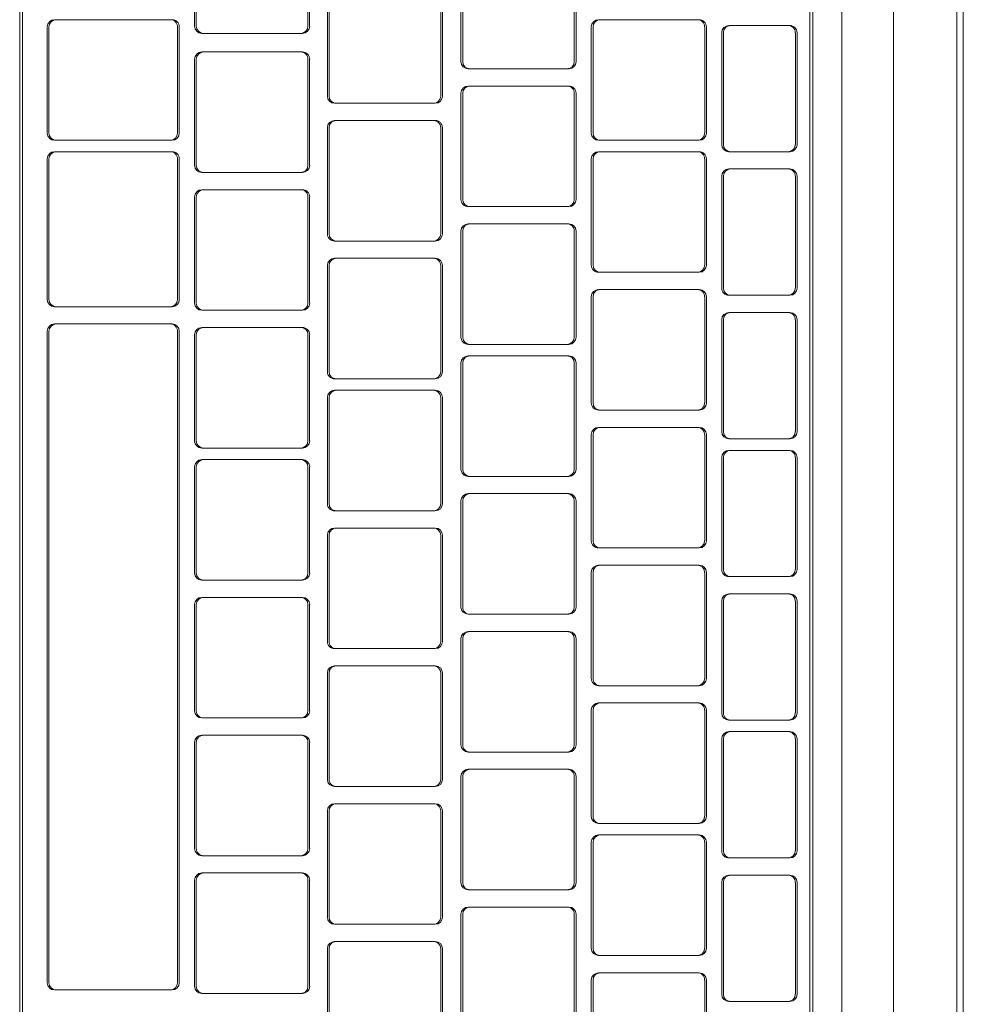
# Model space of a CAD drawing. Header units: centimetres. Extents: x -1109 to 217, y 2044 to 2913.
# Tile 30 of 36: x -279 to -266, y 2512 to 2526. Entities that reach past the tile are written whole.
import ezdxf

# ---------------------------------------------------------------- set-up
doc = ezdxf.new("R2010")
doc.units = ezdxf.units.CM
doc.layers.add('Wyposażenie elektryczne-1', color=9, linetype='Continuous', lineweight=18)

# ---------------------------------------------------------------- blocks, each defined once
blk = doc.blocks.new('Blocks_iMac_F00817EN - Unique-593891-Wytyczne elektryczne')
at = {"layer": 'Wyposażenie elektryczne-1'}
for p, q in [((14.161, -6.103), (-13.779, -6.103)), ((14.161, -6.191), (-13.779, -6.191)), ((14.161, -7.067), (-13.779, -7.067)), ((-13.779, -7.779), (14.161, -7.779)), ((14.161, -8.183), (-13.779, -8.183)), ((-13.779, -8.183), (14.161, -8.183)), ((-13.779, -8.221), (14.161, -8.221)), ((14.161, -8.221), (-13.779, -8.221)), ((-9.393, -8.399), (-7.847, -8.399)), ((-7.847, -8.423), (-9.393, -8.423)), ((-7.409, -8.399), (-5.863, -8.399)), ((-5.863, -8.423), (-7.409, -8.423)), ((-5.424, -8.399), (-3.878, -8.399)), ((-3.878, -8.423), (-5.424, -8.423)), ((-3.519, -8.399), (-1.973, -8.399)), ((-1.973, -8.423), (-3.519, -8.423)), ((-1.535, -8.399), (0.011, -8.399)), ((0.011, -8.423), (-1.535, -8.423)), ((0.37, -8.399), (1.916, -8.399)), ((1.916, -8.423), (0.37, -8.423)), ((2.354, -8.399), (3.901, -8.399)), ((3.901, -8.423), (2.354, -8.423)), ((-9.493, -8.499), (-9.493, -8.523)), ((-9.493, -9.318), (-9.493, -8.499)), ((-9.493, -8.523), (-9.493, -9.342)), ((-7.747, -8.523), (-7.747, -8.499)), ((-7.747, -8.499), (-7.747, -9.318)), ((-7.747, -9.342), (-7.747, -8.523)), ((-7.509, -8.499), (-7.509, -8.523)), ((-7.509, -9.318), (-7.509, -8.499)), ((-7.509, -8.523), (-7.509, -9.342)), ((-5.763, -8.523), (-5.763, -8.499)), ((-5.763, -8.499), (-5.763, -9.318)), ((-5.763, -9.342), (-5.763, -8.523)), ((-5.524, -8.499), (-5.524, -8.523)), ((-5.524, -9.318), (-5.524, -8.499)), ((-5.524, -8.523), (-5.524, -9.342)), ((-3.778, -8.523), (-3.778, -8.499)), ((-3.778, -8.499), (-3.778, -9.318)), ((-3.778, -9.342), (-3.778, -8.523)), ((-3.619, -8.499), (-3.619, -8.523)), ((-3.619, -9.318), (-3.619, -8.499)), ((-3.619, -8.523), (-3.619, -9.342)), ((-1.873, -8.523), (-1.873, -8.499)), ((-1.873, -8.499), (-1.873, -9.318)), ((-1.873, -9.342), (-1.873, -8.523)), ((-1.635, -8.499), (-1.635, -8.523)), ((-1.635, -9.318), (-1.635, -8.499)), ((-1.635, -8.523), (-1.635, -9.342)), ((0.111, -8.523), (0.111, -8.499)), ((0.111, -8.499), (0.111, -9.318)), ((0.111, -9.342), (0.111, -8.523)), ((0.27, -8.499), (0.27, -8.523)), ((0.27, -9.318), (0.27, -8.499)), ((0.27, -8.523), (0.27, -9.342)), ((2.016, -8.523), (2.016, -8.499)), ((2.016, -8.499), (2.016, -9.318)), ((2.016, -9.342), (2.016, -8.523)), ((2.254, -8.499), (2.254, -8.523)), ((2.254, -9.318), (2.254, -8.499)), ((2.254, -8.523), (2.254, -9.342)), ((4.001, -8.523), (4.001, -8.499)), ((4.001, -8.499), (4.001, -9.318)), ((4.001, -9.342), (4.001, -8.523)), ((-7.847, -9.418), (-9.393, -9.418)), ((-9.393, -9.441), (-7.847, -9.441)), ((-5.863, -9.418), (-7.409, -9.418)), ((-7.409, -9.441), (-5.863, -9.441)), ((-3.878, -9.418), (-5.424, -9.418)), ((-5.424, -9.441), (-3.878, -9.441)), ((-1.973, -9.418), (-3.519, -9.418)), ((-3.519, -9.441), (-1.973, -9.441)), ((0.011, -9.418), (-1.535, -9.418)), ((-1.535, -9.441), (0.011, -9.441)), ((1.916, -9.418), (0.37, -9.418)), ((0.37, -9.441), (1.916, -9.441)), ((3.901, -9.418), (2.354, -9.418)), ((2.354, -9.441), (3.901, -9.441)), ((-9.473, -9.652), (-8.006, -9.652)), ((-7.647, -9.652), (-6.18, -9.652)), ((-5.742, -9.652), (-4.275, -9.652)), ((-3.837, -9.652), (-2.37, -9.652)), ((-1.932, -9.652), (-0.465, -9.652)), ((-0.027, -9.652), (1.44, -9.652)), ((1.799, -9.652), (3.266, -9.652)), ((3.704, -9.652), (5.171, -9.652)), ((-9.573, -11.12), (-9.573, -9.752)), ((-9.573, -9.776), (-9.573, -11.144)), ((-8.006, -9.676), (-9.473, -9.676)), ((-7.906, -9.776), (-7.906, -9.752)), ((-7.906, -9.752), (-7.906, -11.12)), ((-7.906, -11.144), (-7.906, -9.776)), ((-7.747, -9.752), (-7.747, -9.776)), ((-7.747, -11.12), (-7.747, -9.752)), ((-7.747, -9.776), (-7.747, -11.144)), ((-6.18, -9.676), (-7.647, -9.676)), ((-6.08, -9.776), (-6.08, -9.752)), ((-6.08, -9.752), (-6.08, -11.12)), ((-6.08, -11.144), (-6.08, -9.776)), ((-5.842, -9.752), (-5.842, -9.776)), ((-5.842, -11.12), (-5.842, -9.752)), ((-5.842, -9.776), (-5.842, -11.144)), ((-4.275, -9.676), (-5.742, -9.676)), ((-4.175, -9.776), (-4.175, -9.752)), ((-4.175, -9.752), (-4.175, -11.12)), ((-4.175, -11.144), (-4.175, -9.776)), ((-3.937, -9.752), (-3.937, -9.776)), ((-3.937, -11.12), (-3.937, -9.752)), ((-3.937, -9.776), (-3.937, -11.144)), ((-2.37, -9.676), (-3.837, -9.676)), ((-2.27, -9.776), (-2.27, -9.752)), ((-2.27, -9.752), (-2.27, -11.12)), ((-2.27, -11.144), (-2.27, -9.776)), ((-2.032, -9.752), (-2.032, -9.776)), ((-2.032, -11.12), (-2.032, -9.752)), ((-2.032, -9.776), (-2.032, -11.144)), ((-0.465, -9.676), (-1.932, -9.676)), ((-0.365, -9.776), (-0.365, -9.752)), ((-0.365, -9.752), (-0.365, -11.12)), ((-0.365, -11.144), (-0.365, -9.776)), ((-0.127, -9.752), (-0.127, -9.776)), ((-0.127, -11.12), (-0.127, -9.752)), ((-0.127, -9.776), (-0.127, -11.144)), ((1.44, -9.676), (-0.027, -9.676)), ((1.54, -9.776), (1.54, -9.752)), ((1.54, -9.752), (1.54, -11.12)), ((1.54, -11.144), (1.54, -9.776)), ((1.699, -9.752), (1.699, -9.776)), ((1.699, -11.12), (1.699, -9.752)), ((1.699, -9.776), (1.699, -11.144)), ((3.266, -9.676), (1.799, -9.676)), ((3.366, -9.776), (3.366, -9.752)), ((3.366, -9.752), (3.366, -11.12)), ((3.366, -11.144), (3.366, -9.776)), ((3.604, -9.752), (3.604, -9.776)), ((3.604, -11.12), (3.604, -9.752)), ((3.604, -9.776), (3.604, -11.144)), ((5.171, -9.676), (3.704, -9.676)), ((-8.006, -11.219), (-9.473, -11.219)), ((-9.473, -11.243), (-8.006, -11.243)), ((-6.18, -11.219), (-7.647, -11.219)), ((-7.647, -11.243), (-6.18, -11.243)), ((-4.275, -11.219), (-5.742, -11.219)), ((-5.742, -11.243), (-4.275, -11.243)), ((-2.37, -11.219), (-3.837, -11.219)), ((-3.837, -11.243), (-2.37, -11.243)), ((-0.465, -11.219), (-1.932, -11.219)), ((-1.932, -11.243), (-0.465, -11.243)), ((1.44, -11.219), (-0.027, -11.219)), ((-0.027, -11.243), (1.44, -11.243)), ((3.266, -11.219), (1.799, -11.219)), ((1.799, -11.243), (3.266, -11.243)), ((5.171, -11.219), (3.704, -11.219)), ((3.704, -11.243), (5.171, -11.243)), ((-10.461, -11.454), (-8.994, -11.454)), ((-8.994, -11.478), (-10.461, -11.478)), ((-8.894, -11.577), (-8.894, -11.553)), ((-8.894, -11.553), (-8.894, -12.921)), ((-8.656, -11.553), (-8.656, -11.577)), ((-8.656, -12.921), (-8.656, -11.553)), ((-8.556, -11.454), (-7.089, -11.454)), ((-7.089, -11.478), (-8.556, -11.478)), ((-6.989, -11.577), (-6.989, -11.553)), ((-6.989, -11.553), (-6.989, -12.921)), ((-6.751, -11.553), (-6.751, -11.577)), ((-6.751, -12.921), (-6.751, -11.553)), ((-6.651, -11.454), (-5.184, -11.454)), ((-5.184, -11.478), (-6.651, -11.478)), ((-5.084, -11.577), (-5.084, -11.553)), ((-5.084, -11.553), (-5.084, -12.921)), ((-4.925, -11.553), (-4.925, -11.577)), ((-4.925, -12.921), (-4.925, -11.553)), ((-4.825, -11.454), (-3.358, -11.454)), ((-3.358, -11.478), (-4.825, -11.478)), ((-3.258, -11.577), (-3.258, -11.553)), ((-3.258, -11.553), (-3.258, -12.921)), ((-3.02, -11.553), (-3.02, -11.577)), ((-3.02, -12.921), (-3.02, -11.553)), ((-2.92, -11.454), (-1.453, -11.454)), ((-1.453, -11.478), (-2.92, -11.478)), ((-1.353, -11.577), (-1.353, -11.553)), ((-1.353, -11.553), (-1.353, -12.921)), ((-1.115, -11.553), (-1.115, -11.577)), ((-1.115, -12.921), (-1.115, -11.553)), ((-1.015, -11.454), (0.452, -11.454)), ((0.452, -11.478), (-1.015, -11.478)), ((0.552, -11.577), (0.552, -11.553)), ((0.552, -11.553), (0.552, -12.921)), ((0.79, -11.553), (0.79, -11.577)), ((0.79, -12.921), (0.79, -11.553)), ((0.89, -11.454), (2.357, -11.454)), ((2.357, -11.478), (0.89, -11.478)), ((2.457, -11.577), (2.457, -11.553)), ((2.457, -11.553), (2.457, -12.921)), ((2.695, -11.553), (2.695, -11.577)), ((2.695, -12.921), (2.695, -11.553)), ((2.795, -11.454), (4.262, -11.454)), ((4.262, -11.478), (2.795, -11.478)), ((-8.894, -12.945), (-8.894, -11.577)), ((-8.656, -11.577), (-8.656, -12.945)), ((-6.989, -12.945), (-6.989, -11.577)), ((-6.751, -11.577), (-6.751, -12.945)), ((-5.084, -12.945), (-5.084, -11.577)), ((-4.925, -11.577), (-4.925, -12.945)), ((-3.258, -12.945), (-3.258, -11.577)), ((-3.02, -11.577), (-3.02, -12.945)), ((-1.353, -12.945), (-1.353, -11.577)), ((-1.115, -11.577), (-1.115, -12.945)), ((0.552, -12.945), (0.552, -11.577)), ((0.79, -11.577), (0.79, -12.945)), ((2.457, -12.945), (2.457, -11.577)), ((2.695, -11.577), (2.695, -12.945)), ((-8.994, -13.02), (-10.461, -13.02)), ((-10.461, -13.044), (-8.994, -13.044)), ((-7.089, -13.02), (-8.556, -13.02)), ((-8.556, -13.044), (-7.089, -13.044)), ((-5.184, -13.02), (-6.651, -13.02)), ((-6.651, -13.044), (-5.184, -13.044)), ((-3.358, -13.02), (-4.825, -13.02)), ((-4.825, -13.044), (-3.358, -13.044)), ((-1.453, -13.02), (-2.92, -13.02)), ((-2.92, -13.044), (-1.453, -13.044)), ((0.452, -13.02), (-1.015, -13.02)), ((-1.015, -13.044), (0.452, -13.044)), ((2.357, -13.02), (0.89, -13.02)), ((0.89, -13.044), (2.357, -13.044)), ((4.262, -13.02), (2.795, -13.02)), ((2.795, -13.044), (4.262, -13.044)), ((-9.984, -13.3), (-8.517, -13.3)), ((-8.517, -13.324), (-9.984, -13.324)), ((-8.079, -13.3), (-6.612, -13.3)), ((-6.612, -13.324), (-8.079, -13.324)), ((-6.174, -13.3), (-4.707, -13.3)), ((-4.707, -13.324), (-6.174, -13.324)), ((-4.349, -13.3), (-2.882, -13.3)), ((-2.882, -13.324), (-4.349, -13.324)), ((-2.444, -13.3), (-0.977, -13.3)), ((-0.977, -13.324), (-2.444, -13.324)), ((-0.539, -13.3), (0.928, -13.3)), ((0.928, -13.324), (-0.539, -13.324)), ((1.366, -13.3), (2.833, -13.3)), ((2.833, -13.324), (1.366, -13.324)), ((3.271, -13.3), (4.738, -13.3)), ((4.738, -13.324), (3.271, -13.324)), ((-8.417, -13.423), (-8.417, -13.399)), ((-8.417, -13.399), (-8.417, -14.767)), ((-8.417, -14.791), (-8.417, -13.423)), ((-8.179, -13.399), (-8.179, -13.423)), ((-8.179, -14.767), (-8.179, -13.399)), ((-8.179, -13.423), (-8.179, -14.791)), ((-6.512, -13.423), (-6.512, -13.399)), ((-6.512, -13.399), (-6.512, -14.767)), ((-6.512, -14.791), (-6.512, -13.423)), ((-6.274, -13.399), (-6.274, -13.423)), ((-6.274, -14.767), (-6.274, -13.399)), ((-6.274, -13.423), (-6.274, -14.791)), ((-4.607, -13.423), (-4.607, -13.399)), ((-4.607, -13.399), (-4.607, -14.767)), ((-4.607, -14.791), (-4.607, -13.423)), ((-4.449, -13.399), (-4.449, -13.423)), ((-4.449, -14.767), (-4.449, -13.399)), ((-4.449, -13.423), (-4.449, -14.791)), ((-2.782, -13.423), (-2.782, -13.399)), ((-2.782, -13.399), (-2.782, -14.767)), ((-2.782, -14.791), (-2.782, -13.423)), ((-2.544, -13.399), (-2.544, -13.423)), ((-2.544, -14.767), (-2.544, -13.399)), ((-2.544, -13.423), (-2.544, -14.791)), ((-0.877, -13.423), (-0.877, -13.399)), ((-0.877, -13.399), (-0.877, -14.767)), ((-0.877, -14.791), (-0.877, -13.423)), ((-0.639, -13.399), (-0.639, -13.423)), ((-0.639, -14.767), (-0.639, -13.399)), ((-0.639, -13.423), (-0.639, -14.791)), ((1.028, -13.423), (1.028, -13.399)), ((1.028, -13.399), (1.028, -14.767)), ((1.028, -14.791), (1.028, -13.423)), ((1.266, -13.399), (1.266, -13.423)), ((1.266, -14.767), (1.266, -13.399)), ((1.266, -13.423), (1.266, -14.791)), ((2.933, -13.423), (2.933, -13.399)), ((2.933, -13.399), (2.933, -14.767)), ((2.933, -14.791), (2.933, -13.423)), ((3.171, -13.399), (3.171, -13.423)), ((3.171, -14.767), (3.171, -13.399)), ((3.171, -13.423), (3.171, -14.791)), ((-8.517, -14.866), (-9.984, -14.866)), ((-9.984, -14.89), (-8.517, -14.89)), ((-6.612, -14.866), (-8.079, -14.866)), ((-8.079, -14.89), (-6.612, -14.89)), ((-4.707, -14.866), (-6.174, -14.866)), ((-6.174, -14.89), (-4.707, -14.89)), ((-2.882, -14.866), (-4.349, -14.866)), ((-4.349, -14.89), (-2.882, -14.89)), ((-0.977, -14.866), (-2.444, -14.866)), ((-2.444, -14.89), (-0.977, -14.89)), ((0.928, -14.866), (-0.539, -14.866)), ((-0.539, -14.89), (0.928, -14.89)), ((2.833, -14.866), (1.366, -14.866)), ((1.366, -14.89), (2.833, -14.89)), ((4.738, -14.866), (3.271, -14.866)), ((3.271, -14.89), (4.738, -14.89)), ((-13.283, -15.135), (-9.484, -15.135)), ((-9.484, -15.159), (-13.283, -15.159)), ((-9.384, -15.258), (-9.384, -15.234)), ((-9.384, -15.234), (-9.384, -16.602)), ((-9.127, -15.234), (-9.127, -15.258)), ((-9.127, -16.602), (-9.127, -15.234)), ((-9.027, -15.135), (-7.56, -15.135)), ((-7.56, -15.159), (-9.027, -15.159)), ((-7.46, -15.258), (-7.46, -15.234)), ((-7.46, -15.234), (-7.46, -16.602)), ((-7.222, -15.234), (-7.222, -15.258)), ((-7.222, -16.602), (-7.222, -15.234)), ((-7.122, -15.135), (-5.655, -15.135)), ((-5.655, -15.159), (-7.122, -15.159)), ((-5.555, -15.258), (-5.555, -15.234)), ((-5.555, -15.234), (-5.555, -16.602)), ((-5.317, -15.234), (-5.317, -15.258)), ((-5.317, -16.602), (-5.317, -15.234)), ((-5.217, -15.135), (-3.75, -15.135)), ((-3.75, -15.159), (-5.217, -15.159)), ((-3.65, -15.258), (-3.65, -15.234)), ((-3.65, -15.234), (-3.65, -16.602)), ((-3.491, -15.234), (-3.491, -15.258)), ((-3.491, -16.602), (-3.491, -15.234)), ((-3.391, -15.135), (-1.924, -15.135)), ((-1.924, -15.159), (-3.391, -15.159)), ((-1.824, -15.258), (-1.824, -15.234)), ((-1.824, -15.234), (-1.824, -16.602)), ((-1.586, -15.234), (-1.586, -15.258)), ((-1.586, -16.602), (-1.586, -15.234)), ((-1.486, -15.135), (-0.019, -15.135)), ((-0.019, -15.159), (-1.486, -15.159)), ((0.081, -15.258), (0.081, -15.234)), ((0.081, -15.234), (0.081, -16.602)), ((0.319, -15.234), (0.319, -15.258)), ((0.319, -16.602), (0.319, -15.234)), ((0.419, -15.135), (1.886, -15.135)), ((1.886, -15.159), (0.419, -15.159)), ((1.986, -15.258), (1.986, -15.234)), ((1.986, -15.234), (1.986, -16.602)), ((2.224, -15.234), (2.224, -15.258)), ((2.224, -16.602), (2.224, -15.234)), ((2.324, -15.135), (3.791, -15.135)), ((3.791, -15.159), (2.324, -15.159)), ((3.891, -15.258), (3.891, -15.234)), ((3.891, -15.234), (3.891, -16.602)), ((-9.384, -16.626), (-9.384, -15.258)), ((-9.127, -15.258), (-9.127, -16.626)), ((-7.46, -16.626), (-7.46, -15.258)), ((-7.222, -15.258), (-7.222, -16.626)), ((-5.555, -16.626), (-5.555, -15.258)), ((-5.317, -15.258), (-5.317, -16.626)), ((-3.65, -16.626), (-3.65, -15.258)), ((-3.491, -15.258), (-3.491, -16.626)), ((-1.824, -16.626), (-1.824, -15.258)), ((-1.586, -15.258), (-1.586, -16.626)), ((0.081, -16.626), (0.081, -15.258)), ((0.319, -15.258), (0.319, -16.626)), ((1.986, -16.626), (1.986, -15.258)), ((2.224, -15.258), (2.224, -16.626)), ((3.891, -16.626), (3.891, -15.258)), ((-9.484, -16.701), (-13.283, -16.701)), ((-13.283, -16.725), (-9.484, -16.725)), ((-7.56, -16.701), (-9.027, -16.701)), ((-9.027, -16.725), (-7.56, -16.725)), ((-5.655, -16.701), (-7.122, -16.701)), ((-7.122, -16.725), (-5.655, -16.725)), ((-3.75, -16.701), (-5.217, -16.701)), ((-5.217, -16.725), (-3.75, -16.725)), ((-1.924, -16.701), (-3.391, -16.701)), ((-3.391, -16.725), (-1.924, -16.725)), ((-0.019, -16.701), (-1.486, -16.701)), ((-1.486, -16.725), (-0.019, -16.725)), ((1.886, -16.701), (0.419, -16.701)), ((0.419, -16.725), (1.886, -16.725)), ((3.791, -16.701), (2.324, -16.701)), ((2.324, -16.725), (3.791, -16.725)), ((-9.473, -16.937), (-8.006, -16.937)), ((-8.006, -16.96), (-9.473, -16.96)), ((-7.647, -16.937), (-5.704, -16.937)), ((-5.704, -16.96), (-7.647, -16.96)), ((-5.266, -16.937), (3.742, -16.937)), ((3.742, -16.96), (-5.266, -16.96)), ((-9.573, -17.036), (-9.573, -17.06)), ((-9.573, -18.638), (-9.573, -17.036)), ((-9.573, -17.06), (-9.573, -18.662)), ((-7.906, -17.06), (-7.906, -17.036)), ((-7.906, -17.036), (-7.906, -18.638)), ((-7.906, -18.662), (-7.906, -17.06)), ((-7.747, -17.036), (-7.747, -17.06)), ((-7.747, -18.638), (-7.747, -17.036)), ((-7.747, -17.06), (-7.747, -18.662)), ((-5.604, -17.06), (-5.604, -17.036)), ((-5.604, -17.036), (-5.604, -18.638)), ((-5.604, -18.662), (-5.604, -17.06)), ((-5.366, -17.036), (-5.366, -17.06)), ((-5.366, -18.638), (-5.366, -17.036)), ((-5.366, -17.06), (-5.366, -18.662)), ((3.842, -17.06), (3.842, -17.036)), ((3.842, -17.036), (3.842, -18.638)), ((3.842, -18.662), (3.842, -17.06)), ((-8.006, -18.738), (-9.473, -18.738)), ((-9.473, -18.762), (-8.006, -18.762)), ((-5.704, -18.738), (-7.647, -18.738)), ((-7.647, -18.762), (-5.704, -18.762)), ((3.742, -18.738), (-5.266, -18.738)), ((-5.266, -18.762), (3.742, -18.762)), ((13.661, -19.104), (-13.279, -19.104)), ((-13.279, -19.142), (13.661, -19.142))]:
    blk.add_line(p, q, dxfattribs=at)
for centre, major_axis, start_param, end_param in [((-9.393, -8.499), (0.1, 0), 1.570796, 3.141593), ((-9.393, -8.523), (0.1, 0), 1.570796, 3.141593), ((-7.847, -8.499), (0.1, 0), 0, 1.570796), ((-7.847, -8.523), (0.1, 0), 0, 1.570796), ((-7.409, -8.499), (-0.1, 0), 4.712389, 6.283185), ((-7.409, -8.523), (0.1, 0), 1.570796, 3.141593), ((-5.863, -8.499), (0.1, 0), 0, 1.570796), ((-5.863, -8.523), (0.1, 0), 0, 1.570796), ((-5.424, -8.499), (-0.1, 0), 4.712389, 6.283185), ((-5.424, -8.523), (0.1, 0), 1.570796, 3.141593), ((-3.878, -8.499), (0.1, 0), 0, 1.570796), ((-3.878, -8.523), (0.1, 0), 0, 1.570796), ((-3.519, -8.499), (-0.1, 0), 4.712389, 6.283185), ((-3.519, -8.523), (0.1, 0), 1.570796, 3.141593), ((-1.973, -8.499), (-0.1, 0), 3.141593, 4.712389), ((-1.973, -8.523), (0.1, 0), 0, 1.570796), ((-1.535, -8.499), (-0.1, 0), 4.712389, 6.283185), ((-1.535, -8.523), (-0.1, 0), 4.712389, 6.283185), ((0.011, -8.499), (0.1, 0), 0, 1.570796), ((0.011, -8.523), (0.1, 0), 0, 1.570796), ((0.37, -8.499), (-0.1, 0), 4.712389, 6.283185), ((0.37, -8.523), (0.1, 0), 1.570796, 3.141593), ((1.916, -8.499), (0.1, 0), 0, 1.570796), ((1.916, -8.523), (0.1, 0), 0, 1.570796), ((2.354, -8.499), (-0.1, 0), 4.712389, 6.283185), ((2.354, -8.523), (0.1, 0), 1.570796, 3.141593), ((3.901, -8.499), (0.1, 0), 0, 1.570796), ((3.901, -8.523), (0.1, 0), 0, 1.570796), ((-9.393, -9.318), (0.1, 0), 3.141593, 4.712389), ((-9.393, -9.342), (0.1, 0), 3.141593, 4.712389), ((-7.847, -9.318), (0.1, 0), 4.712389, 6.283185), ((-7.847, -9.342), (0.1, 0), 4.712389, 6.283185), ((-7.409, -9.318), (0.1, 0), 3.141593, 4.712389), ((-7.409, -9.342), (0.1, 0), 3.141593, 4.712389), ((-5.863, -9.318), (0.1, 0), 4.712389, 6.283185), ((-5.863, -9.342), (-0.1, 0), 1.570796, 3.141593), ((-5.424, -9.318), (-0.1, 0), 0, 1.570796), ((-5.424, -9.342), (0.1, 0), 3.141593, 4.712389), ((-3.878, -9.318), (0.1, 0), 4.712389, 6.283185), ((-3.878, -9.342), (0.1, 0), 4.712389, 6.283185), ((-3.519, -9.318), (0.1, 0), 3.141593, 4.712389), ((-3.519, -9.342), (0.1, 0), 3.141593, 4.712389), ((-1.973, -9.318), (0.1, 0), 4.712389, 6.283185), ((-1.973, -9.342), (-0.1, 0), 1.570796, 3.141593), ((-1.535, -9.318), (0.1, 0), 3.141593, 4.712389), ((-1.535, -9.342), (0.1, 0), 3.141593, 4.712389), ((0.011, -9.318), (-0.1, 0), 1.570796, 3.141593), ((0.011, -9.342), (0.1, 0), 4.712389, 6.283185), ((0.37, -9.318), (-0.1, 0), 0, 1.570796), ((0.37, -9.342), (0.1, 0), 3.141593, 4.712389), ((1.916, -9.318), (0.1, 0), 4.712389, 6.283185), ((1.916, -9.342), (-0.1, 0), 1.570796, 3.141593), ((2.354, -9.318), (-0.1, 0), 0, 1.570796), ((2.354, -9.342), (0.1, 0), 3.141593, 4.712389), ((3.901, -9.318), (0.1, 0), 4.712389, 6.283185), ((3.901, -9.342), (0.1, 0), 4.712389, 6.283185), ((-9.473, -9.752), (0.1, 0), 1.570796, 3.141593), ((-8.006, -9.752), (0.1, 0), 0, 1.570796), ((-7.647, -9.752), (0.1, 0), 1.570796, 3.141593), ((-6.18, -9.752), (0.1, 0), 0, 1.570796), ((-5.742, -9.752), (-0.1, 0), 4.712389, 6.283185), ((-4.275, -9.752), (0.1, 0), 0, 1.570796), ((-3.837, -9.752), (-0.1, 0), 4.712389, 6.283185), ((-2.37, -9.752), (0.1, 0), 0, 1.570796), ((-1.932, -9.752), (-0.1, 0), 4.712389, 6.283185), ((-0.465, -9.752), (-0.1, 0), 3.141593, 4.712389), ((-0.027, -9.752), (-0.1, 0), 4.712389, 6.283185), ((1.44, -9.752), (0.1, 0), 0, 1.570796), ((1.799, -9.752), (-0.1, 0), 4.712389, 6.283185), ((3.266, -9.752), (0.1, 0), 0, 1.570796), ((3.704, -9.752), (-0.1, 0), 4.712389, 6.283185), ((-9.473, -9.776), (0.1, 0), 1.570796, 3.141593), ((-8.006, -9.776), (0.1, 0), 0, 1.570796), ((-7.647, -9.776), (0.1, 0), 1.570796, 3.141593), ((-6.18, -9.776), (0.1, 0), 0, 1.570796), ((-5.742, -9.776), (0.1, 0), 1.570796, 3.141593), ((-4.275, -9.776), (0.1, 0), 0, 1.570796), ((-3.837, -9.776), (-0.1, 0), 4.712389, 6.283185), ((-2.37, -9.776), (0.1, 0), 0, 1.570796), ((-1.932, -9.776), (-0.1, 0), 4.712389, 6.283185), ((-0.465, -9.776), (0.1, 0), 0, 1.570796), ((-0.027, -9.776), (0.1, 0), 1.570796, 3.141593), ((1.44, -9.776), (0.1, 0), 0, 1.570796), ((1.799, -9.776), (0.1, 0), 1.570796, 3.141593), ((3.266, -9.776), (0.1, 0), 0, 1.570796), ((3.704, -9.776), (0.1, 0), 1.570796, 3.141593), ((-9.473, -11.12), (0.1, 0), 3.141593, 4.712389), ((-9.473, -11.144), (0.1, 0), 3.141593, 4.712389), ((-8.006, -11.12), (0.1, 0), 4.712389, 6.283185), ((-8.006, -11.144), (0.1, 0), 4.712389, 6.283185), ((-7.647, -11.12), (0.1, 0), 3.141593, 4.712389), ((-7.647, -11.144), (0.1, 0), 3.141593, 4.712389), ((-6.18, -11.12), (0.1, 0), 4.712389, 6.283185), ((-6.18, -11.144), (-0.1, 0), 1.570796, 3.141593), ((-5.742, -11.12), (0.1, 0), 3.141593, 4.712389), ((-5.742, -11.144), (0.1, 0), 3.141593, 4.712389), ((-4.275, -11.12), (0.1, 0), 4.712389, 6.283185), ((-4.275, -11.144), (-0.1, 0), 1.570796, 3.141593), ((-3.837, -11.12), (0.1, 0), 3.141593, 4.712389), ((-3.837, -11.144), (0.1, 0), 3.141593, 4.712389), ((-2.37, -11.12), (0.1, 0), 4.712389, 6.283185), ((-2.37, -11.144), (-0.1, 0), 1.570796, 3.141593), ((-1.932, -11.12), (0.1, 0), 3.141593, 4.712389), ((-1.932, -11.144), (0.1, 0), 3.141593, 4.712389), ((-0.465, -11.12), (-0.1, 0), 1.570796, 3.141593), ((-0.465, -11.144), (-0.1, 0), 1.570796, 3.141593), ((-0.027, -11.12), (-0.1, 0), 0, 1.570796), ((-0.027, -11.144), (0.1, 0), 3.141593, 4.712389), ((1.44, -11.12), (-0.1, 0), 1.570796, 3.141593), ((1.44, -11.144), (0.1, 0), 4.712389, 6.283185), ((1.799, -11.12), (-0.1, 0), 0, 1.570796), ((1.799, -11.144), (0.1, 0), 3.141593, 4.712389), ((3.266, -11.12), (0.1, 0), 4.712389, 6.283185), ((3.266, -11.144), (0.1, 0), 4.712389, 6.283185), ((3.704, -11.12), (-0.1, 0), 0, 1.570796), ((3.704, -11.144), (0.1, 0), 3.141593, 4.712389), ((-8.994, -11.553), (0.1, 0), 0, 1.570796), ((-8.994, -11.577), (0.1, 0), 0, 1.570796), ((-8.556, -11.553), (0.1, 0), 1.570796, 3.141593), ((-8.556, -11.577), (0.1, 0), 1.570796, 3.141593), ((-7.089, -11.553), (0.1, 0), 0, 1.570796), ((-7.089, -11.577), (0.1, 0), 0, 1.570796), ((-6.651, -11.553), (-0.1, 0), 4.712389, 6.283185), ((-6.651, -11.577), (0.1, 0), 1.570796, 3.141593), ((-5.184, -11.553), (0.1, 0), 0, 1.570796), ((-5.184, -11.577), (0.1, 0), 0, 1.570796), ((-4.825, -11.553), (-0.1, 0), 4.712389, 6.283185), ((-4.825, -11.577), (-0.1, 0), 4.712389, 6.283185), ((-3.358, -11.553), (-0.1, 0), 3.141593, 4.712389), ((-3.358, -11.577), (0.1, 0), 0, 1.570796), ((-2.92, -11.553), (-0.1, 0), 4.712389, 6.283185), ((-2.92, -11.577), (-0.1, 0), 4.712389, 6.283185), ((-1.453, -11.553), (-0.1, 0), 3.141593, 4.712389), ((-1.453, -11.577), (0.1, 0), 0, 1.570796), ((-1.015, -11.553), (-0.1, 0), 4.712389, 6.283185), ((-1.015, -11.577), (-0.1, 0), 4.712389, 6.283185), ((0.452, -11.553), (0.1, 0), 0, 1.570796), ((0.452, -11.577), (0.1, 0), 0, 1.570796), ((0.89, -11.553), (-0.1, 0), 4.712389, 6.283185), ((0.89, -11.577), (0.1, 0), 1.570796, 3.141593), ((2.357, -11.553), (0.1, 0), 0, 1.570796), ((2.357, -11.577), (0.1, 0), 0, 1.570796), ((2.795, -11.553), (-0.1, 0), 4.712389, 6.283185), ((2.795, -11.577), (0.1, 0), 1.570796, 3.141593), ((-8.994, -12.921), (0.1, 0), 4.712389, 6.283185), ((-8.556, -12.921), (0.1, 0), 3.141593, 4.712389), ((-7.089, -12.921), (0.1, 0), 4.712389, 6.283185), ((-6.651, -12.921), (0.1, 0), 3.141593, 4.712389), ((-5.184, -12.921), (0.1, 0), 4.712389, 6.283185), ((-4.825, -12.921), (0.1, 0), 3.141593, 4.712389), ((-3.358, -12.921), (0.1, 0), 4.712389, 6.283185), ((-2.92, -12.921), (0.1, 0), 3.141593, 4.712389), ((-1.453, -12.921), (-0.1, 0), 1.570796, 3.141593), ((-1.015, -12.921), (0.1, 0), 3.141593, 4.712389), ((0.452, -12.921), (-0.1, 0), 1.570796, 3.141593), ((0.89, -12.921), (-0.1, 0), 0, 1.570796), ((2.357, -12.921), (0.1, 0), 4.712389, 6.283185), ((2.795, -12.921), (-0.1, 0), 0, 1.570796), ((-8.994, -12.945), (0.1, 0), 4.712389, 6.283185), ((-8.556, -12.945), (0.1, 0), 3.141593, 4.712389), ((-7.089, -12.945), (-0.1, 0), 1.570796, 3.141593), ((-6.651, -12.945), (0.1, 0), 3.141593, 4.712389), ((-5.184, -12.945), (-0.1, 0), 1.570796, 3.141593), ((-4.825, -12.945), (0.1, 0), 3.141593, 4.712389), ((-3.358, -12.945), (-0.1, 0), 1.570796, 3.141593), ((-2.92, -12.945), (0.1, 0), 3.141593, 4.712389), ((-1.453, -12.945), (0.1, 0), 4.712389, 6.283185), ((-1.015, -12.945), (0.1, 0), 3.141593, 4.712389), ((0.452, -12.945), (0.1, 0), 4.712389, 6.283185), ((0.89, -12.945), (0.1, 0), 3.141593, 4.712389), ((2.357, -12.945), (0.1, 0), 4.712389, 6.283185), ((2.795, -12.945), (0.1, 0), 3.141593, 4.712389), ((-8.517, -13.399), (0.1, 0), 0, 1.570796), ((-8.517, -13.423), (0.1, 0), 0, 1.570796), ((-8.079, -13.399), (0.1, 0), 1.570796, 3.141593), ((-8.079, -13.423), (0.1, 0), 1.570796, 3.141593), ((-6.612, -13.399), (0.1, 0), 0, 1.570796), ((-6.612, -13.423), (0.1, 0), 0, 1.570796), ((-6.174, -13.399), (-0.1, 0), 4.712389, 6.283185), ((-6.174, -13.423), (0.1, 0), 1.570796, 3.141593), ((-4.707, -13.399), (0.1, 0), 0, 1.570796), ((-4.707, -13.423), (0.1, 0), 0, 1.570796), ((-4.349, -13.399), (-0.1, 0), 4.712389, 6.283185), ((-4.349, -13.423), (-0.1, 0), 4.712389, 6.283185), ((-2.882, -13.399), (-0.1, 0), 3.141593, 4.712389), ((-2.882, -13.423), (0.1, 0), 0, 1.570796), ((-2.444, -13.399), (-0.1, 0), 4.712389, 6.283185), ((-2.444, -13.423), (-0.1, 0), 4.712389, 6.283185), ((-0.977, -13.399), (-0.1, 0), 3.141593, 4.712389), ((-0.977, -13.423), (0.1, 0), 0, 1.570796), ((-0.539, -13.399), (-0.1, 0), 4.712389, 6.283185), ((-0.539, -13.423), (-0.1, 0), 4.712389, 6.283185), ((0.928, -13.399), (0.1, 0), 0, 1.570796), ((0.928, -13.423), (0.1, 0), 0, 1.570796), ((1.366, -13.399), (-0.1, 0), 4.712389, 6.283185), ((1.366, -13.423), (0.1, 0), 1.570796, 3.141593), ((2.833, -13.399), (0.1, 0), 0, 1.570796), ((2.833, -13.423), (0.1, 0), 0, 1.570796), ((3.271, -13.399), (-0.1, 0), 4.712389, 6.283185), ((3.271, -13.423), (0.1, 0), 1.570796, 3.141593), ((-8.517, -14.767), (0.1, 0), 4.712389, 6.283185), ((-8.517, -14.791), (0.1, 0), 4.712389, 6.283185), ((-8.079, -14.767), (0.1, 0), 3.141593, 4.712389), ((-8.079, -14.791), (0.1, 0), 3.141593, 4.712389), ((-6.612, -14.767), (0.1, 0), 4.712389, 6.283185), ((-6.612, -14.791), (-0.1, 0), 1.570796, 3.141593), ((-6.174, -14.767), (0.1, 0), 3.141593, 4.712389), ((-6.174, -14.791), (0.1, 0), 3.141593, 4.712389), ((-4.707, -14.767), (0.1, 0), 4.712389, 6.283185), ((-4.707, -14.791), (-0.1, 0), 1.570796, 3.141593), ((-4.349, -14.767), (0.1, 0), 3.141593, 4.712389), ((-4.349, -14.791), (0.1, 0), 3.141593, 4.712389), ((-2.882, -14.767), (0.1, 0), 4.712389, 6.283185), ((-2.882, -14.791), (-0.1, 0), 1.570796, 3.141593), ((-2.444, -14.767), (0.1, 0), 3.141593, 4.712389), ((-2.444, -14.791), (0.1, 0), 3.141593, 4.712389), ((-0.977, -14.767), (-0.1, 0), 1.570796, 3.141593), ((-0.977, -14.791), (-0.1, 0), 1.570796, 3.141593), ((-0.539, -14.767), (0.1, 0), 3.141593, 4.712389), ((-0.539, -14.791), (0.1, 0), 3.141593, 4.712389), ((0.928, -14.767), (-0.1, 0), 1.570796, 3.141593), ((0.928, -14.791), (0.1, 0), 4.712389, 6.283185), ((1.366, -14.767), (-0.1, 0), 0, 1.570796), ((1.366, -14.791), (0.1, 0), 3.141593, 4.712389), ((2.833, -14.767), (0.1, 0), 4.712389, 6.283185), ((2.833, -14.791), (0.1, 0), 4.712389, 6.283185), ((3.271, -14.767), (-0.1, 0), 0, 1.570796), ((3.271, -14.791), (0.1, 0), 3.141593, 4.712389), ((-9.484, -15.234), (0.1, 0), 0, 1.570796), ((-9.484, -15.258), (0.1, 0), 0, 1.570796), ((-9.027, -15.234), (0.1, 0), 1.570796, 3.141593), ((-9.027, -15.258), (0.1, 0), 1.570796, 3.141593), ((-7.56, -15.234), (0.1, 0), 0, 1.570796), ((-7.56, -15.258), (0.1, 0), 0, 1.570796), ((-7.122, -15.234), (0.1, 0), 1.570796, 3.141593), ((-7.122, -15.258), (0.1, 0), 1.570796, 3.141593), ((-5.655, -15.234), (0.1, 0), 0, 1.570796), ((-5.655, -15.258), (0.1, 0), 0, 1.570796), ((-5.217, -15.234), (0.1, 0), 1.570796, 3.141593), ((-5.217, -15.258), (0.1, 0), 1.570796, 3.141593), ((-3.75, -15.234), (-0.1, 0), 3.141593, 4.712389), ((-3.75, -15.258), (0.1, 0), 0, 1.570796), ((-3.391, -15.234), (-0.1, 0), 4.712389, 6.283185), ((-3.391, -15.258), (-0.1, 0), 4.712389, 6.283185), ((-1.924, -15.234), (-0.1, 0), 3.141593, 4.712389), ((-1.924, -15.258), (0.1, 0), 0, 1.570796), ((-1.486, -15.234), (-0.1, 0), 4.712389, 6.283185), ((-1.486, -15.258), (-0.1, 0), 4.712389, 6.283185), ((-0.019, -15.234), (0.1, 0), 0, 1.570796), ((-0.019, -15.258), (0.1, 0), 0, 1.570796), ((0.419, -15.234), (-0.1, 0), 4.712389, 6.283185), ((0.419, -15.258), (0.1, 0), 1.570796, 3.141593), ((1.886, -15.234), (0.1, 0), 0, 1.570796), ((1.886, -15.258), (0.1, 0), 0, 1.570796), ((2.324, -15.234), (-0.1, 0), 4.712389, 6.283185), ((2.324, -15.258), (0.1, 0), 1.570796, 3.141593), ((3.791, -15.234), (0.1, 0), 0, 1.570796), ((3.791, -15.258), (0.1, 0), 0, 1.570796), ((-9.484, -16.602), (0.1, 0), 4.712389, 6.283185), ((-9.027, -16.602), (0.1, 0), 3.141593, 4.712389), ((-7.56, -16.602), (0.1, 0), 4.712389, 6.283185), ((-7.122, -16.602), (0.1, 0), 3.141593, 4.712389), ((-5.655, -16.602), (0.1, 0), 4.712389, 6.283185), ((-5.217, -16.602), (0.1, 0), 3.141593, 4.712389), ((-3.75, -16.602), (0.1, 0), 4.712389, 6.283185), ((-3.391, -16.602), (0.1, 0), 3.141593, 4.712389), ((-1.924, -16.602), (0.1, 0), 4.712389, 6.283185), ((-1.486, -16.602), (0.1, 0), 3.141593, 4.712389), ((-0.019, -16.602), (-0.1, 0), 1.570796, 3.141593), ((0.419, -16.602), (-0.1, 0), 0, 1.570796), ((1.886, -16.602), (-0.1, 0), 1.570796, 3.141593), ((2.324, -16.602), (-0.1, 0), 0, 1.570796), ((3.791, -16.602), (0.1, 0), 4.712389, 6.283185), ((-9.484, -16.626), (0.1, 0), 4.712389, 6.283185), ((-9.027, -16.626), (0.1, 0), 3.141593, 4.712389), ((-7.56, -16.626), (0.1, 0), 4.712389, 6.283185), ((-7.122, -16.626), (0.1, 0), 3.141593, 4.712389), ((-5.655, -16.626), (0.1, 0), 4.712389, 6.283185), ((-5.217, -16.626), (0.1, 0), 3.141593, 4.712389), ((-3.75, -16.626), (0.1, 0), 4.712389, 6.283185), ((-3.391, -16.626), (0.1, 0), 3.141593, 4.712389), ((-1.924, -16.626), (0.1, 0), 4.712389, 6.283185), ((-1.486, -16.626), (0.1, 0), 3.141593, 4.712389), ((-0.019, -16.626), (0.1, 0), 4.712389, 6.283185), ((0.419, -16.626), (0.1, 0), 3.141593, 4.712389), ((1.886, -16.626), (0.1, 0), 4.712389, 6.283185), ((2.324, -16.626), (0.1, 0), 3.141593, 4.712389), ((3.791, -16.626), (0.1, 0), 4.712389, 6.283185), ((-9.473, -17.036), (0.1, 0), 1.570796, 3.141593), ((-9.473, -17.06), (0.1, 0), 1.570796, 3.141593), ((-8.006, -17.036), (0.1, 0), 0, 1.570796), ((-8.006, -17.06), (0.1, 0), 0, 1.570796), ((-7.647, -17.036), (0.1, 0), 1.570796, 3.141593), ((-7.647, -17.06), (0.1, 0), 1.570796, 3.141593), ((-5.704, -17.036), (0.1, 0), 0, 1.570796), ((-5.704, -17.06), (0.1, 0), 0, 1.570796), ((-5.266, -17.036), (-0.1, 0), 4.712389, 6.283185), ((-5.266, -17.06), (0.1, 0), 1.570796, 3.141593), ((3.742, -17.036), (0.1, 0), 0, 1.570796), ((3.742, -17.06), (0.1, 0), 0, 1.570796), ((-9.473, -18.638), (0.1, 0), 3.141593, 4.712389), ((-8.006, -18.638), (0.1, 0), 4.712389, 6.283185), ((-7.647, -18.638), (0.1, 0), 3.141593, 4.712389), ((-5.704, -18.638), (0.1, 0), 4.712389, 6.283185), ((-5.266, -18.638), (0.1, 0), 3.141593, 4.712389), ((3.742, -18.638), (0.1, 0), 4.712389, 6.283185), ((-9.473, -18.662), (0.1, 0), 3.141593, 4.712389), ((-8.006, -18.662), (0.1, 0), 4.712389, 6.283185), ((-7.647, -18.662), (0.1, 0), 3.141593, 4.712389), ((-5.704, -18.662), (0.1, 0), 4.712389, 6.283185), ((-5.266, -18.662), (0.1, 0), 3.141593, 4.712389), ((3.742, -18.662), (0.1, 0), 4.712389, 6.283185)]:
    blk.add_ellipse(centre, major_axis=major_axis, ratio=0.992813, start_param=start_param, end_param=end_param, dxfattribs=at)

msp = doc.modelspace()

# ---------------------------------------------------------------- block references
at = {"layer": 'Wyposażenie elektryczne-1', "rotation": 269.9999999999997}
msp.add_blockref('Blocks_iMac_F00817EN - Unique-593891-Wytyczne elektryczne', (-260.22, 2516.076), dxfattribs=at)

doc.saveas('drawing.dxf')
